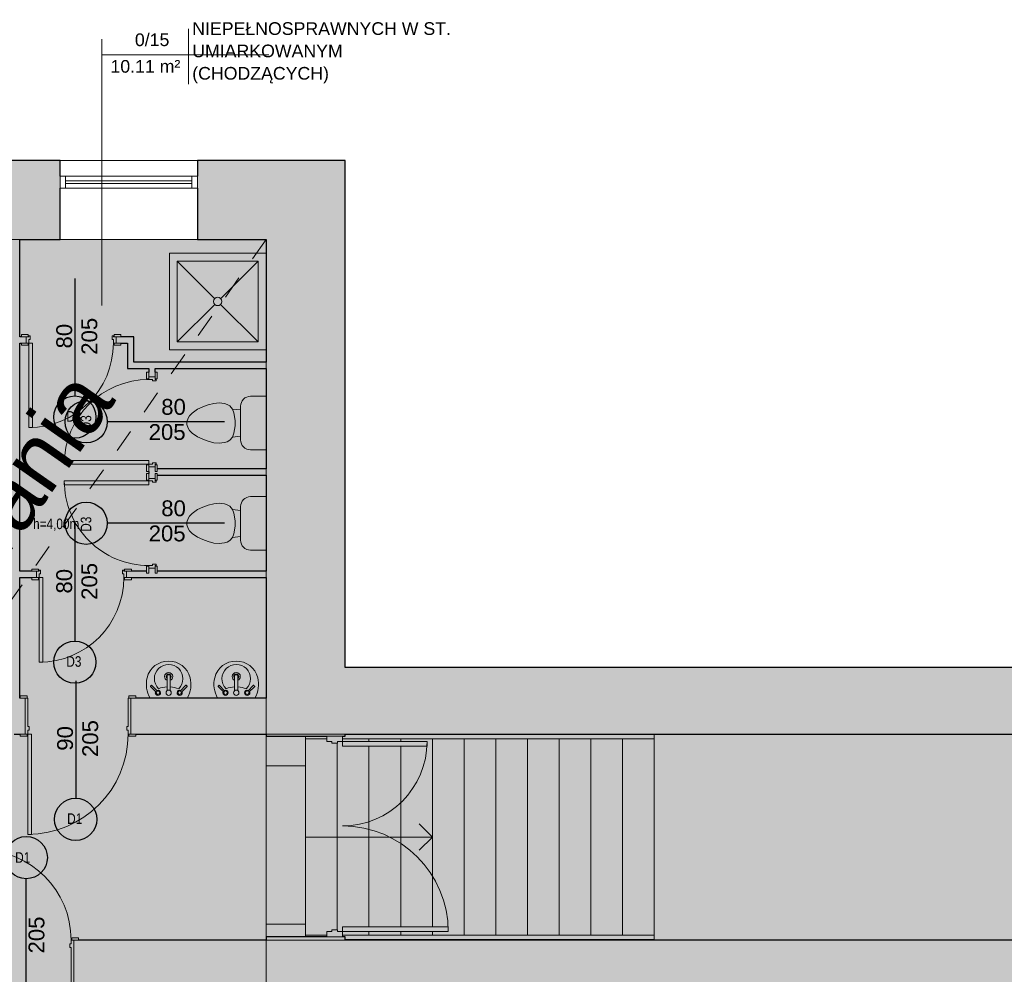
# Model space of a CAD drawing. Header units: centimetres. Extents: x 14504 to 44111, y -18976 to -7683.
# Tile 64 of 141: x 24169 to 25101, y -9556 to -8652. Entities that reach past the tile are written whole.
import ezdxf

# ---------------------------------------------------------------- set-up
doc = ezdxf.new("R2010")
doc.units = ezdxf.units.CM
doc.linetypes.add('Aligning Line 1_8_', pattern=[0.635, 0.3175, -0.3175])
doc.linetypes.add('Ponad', pattern=[0.396875, 0.238125, -0.15875])
for name, color, linetype, lineweight in [('A-AREA', 32, 'Continuous', 9), ('A-AREA-IDEN', 4, 'Continuous', 9), ('A-DETL', 6, 'Continuous', 9), ('A-DETL-GENF', 92, 'Continuous', 9), ('A-DETL-MEDM', 33, 'Continuous', 25), ('A-DETL-THIN', 151, 'Continuous', 9), ('A-DOOR', 31, 'Continuous', 9), ('A-DOOR-FRAM', 31, 'Continuous', 18), ('A-FLOR', 192, 'Continuous', 9), ('A-FLOR-HRAL', 11, 'Continuous', 9), ('A-GLAZ', 151, 'Continuous', 9), ('A-WALL', 4, 'Continuous', 9), ('A-WALL-PATT', 111, 'Continuous', 25), ('G-ANNO-TEXT', 8, 'Continuous', 9), ('I-WALL', 2, 'Continuous', 9), ('P-SANR-FIXT', 6, 'Continuous', 9), ('S-STRS', 31, 'Continuous', 9), ('S-STRS-ANNO', 31, 'Continuous', 9)]:
    doc.layers.add(name, color=color, linetype=linetype, lineweight=lineweight)
doc.styles.add('Arial', font='arial.ttf', dxfattribs={"height": 23.8125})
doc.styles.add('Arial_1', font='arial.ttf', dxfattribs={"height": 12})
doc.styles.add('Arial_3', font='arial.ttf', dxfattribs={"width": 0.8, "height": 18})
doc.styles.add('Arial_5', font='arial.ttf', dxfattribs={"height": 15})

# ---------------------------------------------------------------- blocks, each defined once
blk = doc.blocks.new('Drzwi-wewnętrzne-jednoskrzydłowe-dwupanelowe-drewniane - 900 x 2100mm-327950-3_Poziom parteru')
at = {"layer": 'A-DOOR'}
for p, q in [((-49.635, 28.8175), (-43.135, 28.8175)), ((-49.635, 26.8175), (-49.635, 28.8175)), ((-43.135, 28.8175), (-43.135, 26.8175)), ((43.135, 28.8175), (49.635, 28.8175)), ((43.135, 26.8175), (43.135, 28.8175)), ((49.635, 28.8175), (49.635, 26.8175)), ((-43.135, 26.8175), (-49.635, 26.8175)), ((49.635, 26.8175), (43.135, 26.8175)), ((-49.635, -26.1825), (-43.135, -26.1825)), ((-49.635, -28.1825), (-49.635, -26.1825)), ((-43.135, -26.1825), (-43.135, -28.1825)), ((43.135, -26.1825), (49.635, -26.1825)), ((43.135, -28.1825), (43.135, -26.1825)), ((49.635, -26.1825), (49.635, -28.1825)), ((-43.135, -28.1825), (-49.635, -28.1825)), ((49.635, -28.1825), (43.135, -28.1825))]:
    blk.add_line(p, q, dxfattribs=at)
at = {"layer": 'A-DOOR', "lineweight": 18}
for p, q in [((39, -26.1825), (42.5, -26.1825)), ((39, -111.1825), (39, -26.1825)), ((42.5, -26.1825), (42.5, -111.1825)), ((42.5, -111.1825), (39, -111.1825))]:
    blk.add_line(p, q, dxfattribs=at)
at = {"layer": 'A-DOOR'}
blk.add_arc((42.5, -26.1825), 85, 180, 270, dxfattribs=at)
at = {"layer": 'A-DOOR-FRAM'}
for p, q in [((-45, 26.8175), (-42.5, 26.8175)), ((-45, -26.1825), (-45, 26.8175)), ((-42.5, 26.8175), (-42.5, -19.19)), ((42.5, 26.8175), (45, 26.8175)), ((42.5, -19.19), (42.5, 26.8175)), ((45, 26.8175), (45, -26.1825)), ((-42.5, -26.1825), (-45, -26.1825)), ((-42.5, -19.19), (-41.23, -19.19)), ((-42.5, -22.6825), (-42.5, -26.1825)), ((-41.23, -22.6825), (-42.5, -22.6825)), ((-41.23, -19.19), (-41.23, -22.6825)), ((41.23, -19.19), (42.5, -19.19)), ((41.23, -22.6825), (41.23, -19.19)), ((42.5, -22.6825), (41.23, -22.6825)), ((42.5, -26.1825), (42.5, -22.6825)), ((45, -26.1825), (42.5, -26.1825))]:
    blk.add_line(p, q, dxfattribs=at)
blk = doc.blocks.new('Aluminum_1 szybowe - Okno 130_265 p_85-397814-3_Poziom parteru')
at = {"layer": 'A-GLAZ', "lineweight": 18}
for p, q in [((-132.08, 25.16), (-137.16, 25.16)), ((-137.16, 25.16), (-137.16, 13.73)), ((-132.08, 13.73), (-132.08, 25.16)), ((-12.24, 20.71), (-132.08, 20.71)), ((-132.08, 20.71), (-132.08, 18.17)), ((-7.16, 25.16), (-12.24, 25.16)), ((-12.24, 25.16), (-12.24, 13.73)), ((-12.24, 18.17), (-12.24, 20.71)), ((-7.16, 13.73), (-7.16, 25.16)), ((-137.16, 13.73), (-132.08, 13.73)), ((-132.08, 18.17), (-12.24, 18.17)), ((-12.24, 13.73), (-7.16, 13.73))]:
    blk.add_line(p, q, dxfattribs=at)
at = {"layer": 'A-GLAZ'}
for p, q in [((-132.08, 25.16), (-12.24, 25.16)), ((-12.24, 13.73), (-132.08, 13.73))]:
    blk.add_line(p, q, dxfattribs=at)
blk = doc.blocks.new('wewnetrzne dwupanelowe - 900 x 2100mm-408655-3_Poziom parteru')
at = {"layer": 'A-DOOR', "lineweight": 18}
for p, q in [((47.5, 111.6825), (44, 111.6825)), ((44, 111.6825), (44, 16.6825)), ((47.5, 16.6825), (47.5, 111.6825)), ((44, 16.6825), (47.5, 16.6825))]:
    blk.add_line(p, q, dxfattribs=at)
at = {"layer": 'A-DOOR'}
for p, q in [((-48.135, 18.6825), (-54.635, 18.6825)), ((-54.635, 18.6825), (-54.635, 16.6825)), ((-48.135, 16.6825), (-48.135, 18.6825)), ((54.635, 18.6825), (48.135, 18.6825)), ((48.135, 18.6825), (48.135, 16.6825)), ((54.635, 16.6825), (54.635, 18.6825)), ((-54.635, 16.6825), (-48.135, 16.6825)), ((48.135, 16.6825), (54.635, 16.6825)), ((-48.135, -17.3175), (-54.635, -17.3175)), ((-54.635, -17.3175), (-54.635, -19.3175)), ((-48.135, -19.3175), (-48.135, -17.3175)), ((54.635, -17.3175), (48.135, -17.3175)), ((48.135, -17.3175), (48.135, -19.3175)), ((54.635, -19.3175), (54.635, -17.3175)), ((-54.635, -19.3175), (-48.135, -19.3175)), ((48.135, -19.3175), (54.635, -19.3175))]:
    blk.add_line(p, q, dxfattribs=at)
blk.add_arc((47.5, 16.6825), 95, 90, 180, dxfattribs=at)
at = {"layer": 'A-DOOR-FRAM'}
for p, q in [((-47.5, 16.6825), (-50, 16.6825)), ((-50, 16.6825), (-50, -17.3175)), ((-47.5, 13.1825), (-47.5, 16.6825)), ((-46.23, 13.1825), (-47.5, 13.1825)), ((-47.5, -17.3175), (-47.5, 9.69)), ((-47.5, 9.69), (-46.23, 9.69)), ((-46.23, 9.69), (-46.23, 13.1825)), ((47.5, 13.1825), (46.23, 13.1825)), ((46.23, 13.1825), (46.23, 9.69)), ((46.23, 9.69), (47.5, 9.69)), ((47.5, 16.6825), (47.5, 13.1825)), ((50, 16.6825), (47.5, 16.6825)), ((47.5, 9.69), (47.5, -17.3175)), ((50, -17.3175), (50, 16.6825)), ((-50, -17.3175), (-47.5, -17.3175)), ((47.5, -17.3175), (50, -17.3175))]:
    blk.add_line(p, q, dxfattribs=at)
blk = doc.blocks.new('Typ poręczy górnej - Górna poręcz_wewnętrzny_-448708-3_Poziom parteru')
at = {"layer": 'A-FLOR-HRAL'}
for p, q in [((18213.12, -9386.25), (17920.62, -9386.25)), ((17883.12, -9390.25), (17903.12, -9390.25)), ((17918.12, -9390.25), (18213.12, -9390.25))]:
    blk.add_line(p, q, dxfattribs=at)
at = {"layer": 'A-FLOR-HRAL', "flags": 128}
for points in [[(17883.12, -9388.46), (17883.12, -9388.25), (17883.12, -9388.05)], [(18213.12, -9388.05), (18213.12, -9388.25), (18213.12, -9388.46)]]:
    blk.add_lwpolyline(points, dxfattribs=at)
blk = doc.blocks.new('Typ poręczy górnej - Górna poręcz_wewnętrzny_-V7-3_Poziom parteru')
at = {"layer": 'A-FLOR-HRAL'}
for p, q in [((18213.12, -9386.25), (17920.62, -9386.25)), ((18213.12, -9390.25), (18213.12, -9386.25)), ((17883.12, -9390.25), (17883.12, -9387.71)), ((17903.12, -9390.25), (17883.12, -9390.25)), ((18213.12, -9390.25), (17918.12, -9390.25))]:
    blk.add_line(p, q, dxfattribs=at)
blk = doc.blocks.new('Typ poręczy górnej - Górna poręcz_wewnętrzny_-448719-3_Poziom parteru')
at = {"layer": 'A-FLOR-HRAL'}
for p, q in [((17903.12, -9576.17), (17883.12, -9576.17)), ((18213.12, -9576.17), (17918.12, -9576.17)), ((17920.62, -9580.17), (18213.12, -9580.17))]:
    blk.add_line(p, q, dxfattribs=at)
at = {"layer": 'A-FLOR-HRAL', "flags": 128}
blk.add_lwpolyline([(18213.12, -9577.97), (18213.12, -9578.17), (18213.12, -9578.38)], dxfattribs=at)
blk = doc.blocks.new('Typ poręczy górnej - Górna poręcz_wewnętrzny_-V8-3_Poziom parteru')
at = {"layer": 'A-FLOR-HRAL'}
for p, q in [((17883.12, -9577.71), (17883.12, -9576.17)), ((17903.12, -9576.17), (17883.12, -9576.17)), ((18213.12, -9576.17), (17918.12, -9576.17)), ((18213.12, -9580.17), (17920.62, -9580.17)), ((18213.12, -9580.17), (18213.12, -9576.17))]:
    blk.add_line(p, q, dxfattribs=at)
blk = doc.blocks.new('wewnetrzne dwupanelowe - 800 x 2100mm 2-561707-3_Poziom parteru')
at = {"layer": 'A-DOOR', "lineweight": 18}
for p, q in [((40, 82.68), (36.5, 82.68)), ((36.5, 82.68), (36.5, 2.68)), ((40, 2.68), (40, 82.68)), ((36.5, 2.68), (40, 2.68))]:
    blk.add_line(p, q, dxfattribs=at)
at = {"layer": 'A-DOOR'}
for p, q in [((-40.64, 4.68), (-47.14, 4.68)), ((-47.14, 4.68), (-47.14, 2.68)), ((-47.14, 2.68), (-40.64, 2.68)), ((-40.64, 2.68), (-40.64, 4.68)), ((47.13, 4.68), (40.63, 4.68)), ((40.63, 4.68), (40.63, 2.68)), ((40.63, 2.68), (47.13, 2.68)), ((47.13, 2.68), (47.13, 4.68)), ((-40.64, -3.32), (-47.14, -3.32)), ((-47.14, -3.32), (-47.14, -5.32)), ((-47.14, -5.32), (-40.64, -5.32)), ((-40.64, -5.32), (-40.64, -3.32)), ((47.13, -3.32), (40.63, -3.32)), ((40.63, -3.32), (40.63, -5.32)), ((40.63, -5.32), (47.13, -5.32)), ((47.13, -5.32), (47.13, -3.32))]:
    blk.add_line(p, q, dxfattribs=at)
blk.add_arc((40, 2.68), 80, 90, 180, dxfattribs=at)
at = {"layer": 'A-DOOR-FRAM'}
for p, q in [((-40, 2.68), (-42.5, 2.68)), ((-42.5, 2.68), (-42.5, -3.32)), ((-40, -0.82), (-40, 2.68)), ((40, 2.68), (40, -0.82)), ((42.5, 2.68), (40, 2.68)), ((42.5, -3.32), (42.5, 2.68)), ((-42.5, -3.32), (-40, -3.32)), ((-38.73, -0.82), (-40, -0.82)), ((-40, -3.32), (-40, -4.31)), ((-40, -4.31), (-38.73, -4.31)), ((-38.73, -4.31), (-38.73, -0.82)), ((40, -0.82), (38.73, -0.82)), ((38.73, -0.82), (38.73, -4.31)), ((38.73, -4.31), (40, -4.31)), ((40, -4.31), (40, -3.32)), ((40, -3.32), (42.5, -3.32))]:
    blk.add_line(p, q, dxfattribs=at)
blk = doc.blocks.new('wewnetrzne dwupanelowe - 800 x 2100mm 2-561666-3_Poziom parteru')
at = {"layer": 'A-DOOR'}
for p, q in [((-47.14, 5.32), (-40.64, 5.32)), ((-47.14, 3.32), (-47.14, 5.32)), ((-40.64, 3.32), (-47.14, 3.32)), ((-40.64, 5.32), (-40.64, 3.32)), ((40.63, 5.32), (47.13, 5.32)), ((40.63, 3.32), (40.63, 5.32)), ((47.13, 3.32), (40.63, 3.32)), ((47.13, 5.32), (47.13, 3.32)), ((-47.14, -2.68), (-40.64, -2.68)), ((-47.14, -4.68), (-47.14, -2.68)), ((-40.64, -4.68), (-47.14, -4.68)), ((-40.64, -2.68), (-40.64, -4.68)), ((40.63, -2.68), (47.13, -2.68)), ((40.63, -4.68), (40.63, -2.68)), ((47.13, -4.68), (40.63, -4.68)), ((47.13, -2.68), (47.13, -4.68))]:
    blk.add_line(p, q, dxfattribs=at)
at = {"layer": 'A-DOOR', "lineweight": 18}
for p, q in [((36.5, -2.68), (40, -2.68)), ((36.5, -82.68), (36.5, -2.68)), ((40, -2.68), (40, -82.68)), ((40, -82.68), (36.5, -82.68))]:
    blk.add_line(p, q, dxfattribs=at)
at = {"layer": 'A-DOOR'}
blk.add_arc((40, -2.68), 80, 180, 270, dxfattribs=at)
at = {"layer": 'A-DOOR-FRAM'}
for p, q in [((-42.5, 3.32), (-40, 3.32)), ((-42.5, -2.68), (-42.5, 3.32)), ((-40, 4.31), (-38.73, 4.31)), ((-40, 3.32), (-40, 4.31)), ((-40, 0.82), (-40, -2.68)), ((-38.73, 0.82), (-40, 0.82)), ((-38.73, 4.31), (-38.73, 0.82)), ((38.73, 4.31), (40, 4.31)), ((38.73, 0.82), (38.73, 4.31)), ((40, 0.82), (38.73, 0.82)), ((40, 4.31), (40, 3.32)), ((40, 3.32), (42.5, 3.32)), ((40, -2.68), (40, 0.82)), ((42.5, 3.32), (42.5, -2.68)), ((-40, -2.68), (-42.5, -2.68)), ((42.5, -2.68), (40, -2.68))]:
    blk.add_line(p, q, dxfattribs=at)
blk = doc.blocks.new('Lavabo mural - 05 - 440mm x 350mm-517752-3_Poziom parteru')
at = {"layer": 'P-SANR-FIXT'}
for p, q in [((-1.5, 21.49), (-1.5, 7.07)), ((1.5, 21.49), (1.5, 7.07)), ((-17.19, 11.05), (-11.74, 5.6)), ((-16.1, 12.14), (-10.65, 6.69)), ((16.41, 12.14), (10.96, 6.69)), ((17.5, 11.05), (12.05, 5.6))]:
    blk.add_line(p, q, dxfattribs=at)
for centre, radius, start, end in [((-0.59, 14.51), 20.35, 88.34422, 166.36495), ((0, 18.36), 13.5, 314.94439, 224.53709), ((0.59, 14.51), 20.35, 13.63505, 91.65578), ((5.33, 13.08), 26.44, 166.36495, 209.63505), ((0, 20.36), 3.86, 0, 180), ((0, 20.36), 3.86, 180, 247.11725), ((0, 20.36), 2.35, 0, 180), ((0, 20.36), 2.35, 180, 230.31737), ((0, 20.36), 2.35, 309.6815, 0), ((0, 20.36), 3.86, 292.88218, 0), ((-5.33, 13.08), 26.44, 330.36495, 13.63505), ((-0.16, -16.03), 26.66, 92.89072, 110.80136), ((-0.16, -16.03), 26.66, 68.68012, 86.4394), ((-10.13, 5.07), 2.5, 152.94672, 180), ((-10.13, 5.07), 2.5, 180, 360), ((-10.13, 5.07), 1.7, 161.94044, 180), ((-10.13, 5.07), 1.7, 180, 0), ((-10.13, 5.07), 1.7, 0, 161.94044), ((-10.13, 5.07), 2.5, 360, 117.05328), ((0, 5.07), 2.5, 360, 180), ((0, 5.07), 2.5, 180, 360), ((10.43, 5.07), 2.5, 62.94672, 180), ((10.43, 5.07), 2.5, 180, 0), ((10.43, 5.07), 1.7, 360, 180), ((10.43, 5.07), 1.7, 180, 360), ((10.43, 5.07), 2.5, 0, 27.05328)]:
    blk.add_arc(centre, radius, start, end, dxfattribs=at)
for centre, major_axis, ratio, start_param, end_param in [((0, 21.49), (1.5, 0), 0.428525, 0, 3.141593), ((-16.65, 11.59), (0.545, 0.545), 0.274309, 0, 3.141593), ((16.95, 11.59), (-0.545, 0.545), 0.274309, 3.141593, 6.283185)]:
    blk.add_ellipse(centre, major_axis=major_axis, ratio=ratio, start_param=start_param, end_param=end_param, dxfattribs=at)
blk = doc.blocks.new('Kabina prysznicowa - 2D - Kabina prysznicowa - 2D-V11-3_Poziom parteru')
at = {"layer": 'P-SANR-FIXT'}
for p, q in [((0, 0), (0, 91.5)), ((0, 91.5), (91.5, 91.5)), ((7.5, 84), (42.86, 48.64)), ((7.5, 7.5), (7.5, 84)), ((7.5, 84), (84, 84)), ((84, 84), (48.64, 48.64)), ((84, 84), (84, 7.5)), ((42.99, 42.99), (7.5, 7.5)), ((48.51, 42.99), (84, 7.5)), ((91.5, 0), (0, 0)), ((84, 7.5), (7.5, 7.5))]:
    blk.add_line(p, q, dxfattribs=at)
for start, end in [(360, 180), (180, 360)]:
    blk.add_arc((45.75, 45.75), 4, start, end, dxfattribs=at)
blk = doc.blocks.new('Muszla klozetowa domowa - 3D - Muszla klozetowa domowa - 3D-336748-3_Poziom parteru')
at = {"layer": 'P-SANR-FIXT'}
for p, q in [((-25.34, 29.84), (-25.34, 44.47)), ((25.34, 44.47), (25.34, 29.84)), ((15.87, 20.38), (-15.88, 20.38)), ((-12.35, 20.38), (-13.23, 12.7)), ((12.35, 20.38), (13.23, 12.7)), ((-16.26, 10.16), (-17.7, 7.62)), ((-13.23, 12.7), (-16.26, 10.16)), ((-9.74, 13.97), (-13.23, 12.7)), ((-2.54, 15.24), (-9.74, 13.97)), ((2.54, 15.24), (-2.54, 15.24)), ((9.74, 13.97), (2.54, 15.24)), ((13.23, 12.7), (9.74, 13.97)), ((16.26, 10.16), (13.23, 12.7)), ((17.7, 7.62), (16.26, 10.16)), ((-18.83, 2.53), (-19.05, 0)), ((-19.05, 0), (-18.61, -5.06)), ((-18.38, 5.08), (-18.83, 2.53)), ((-17.7, 7.62), (-18.38, 5.08)), ((18.38, 5.08), (17.7, 7.62)), ((18.83, 2.53), (18.38, 5.08)), ((18.61, -5.06), (19.05, 0)), ((19.05, 0), (18.83, 2.53)), ((-18.61, -5.06), (-17.24, -10.16)), ((17.24, -10.16), (18.61, -5.06)), ((-17.24, -10.16), (-15.39, -15.24)), ((-15.39, -15.24), (-13.02, -20.32)), ((13.02, -20.32), (15.39, -15.24)), ((15.39, -15.24), (17.24, -10.16)), ((-13.02, -20.32), (-9.5, -25.4)), ((-9.5, -25.4), (-6.96, -27.94)), ((-6.96, -27.94), (-4.76, -29.21)), ((4.76, -29.21), (6.96, -27.94)), ((6.96, -27.94), (9.5, -25.4)), ((9.5, -25.4), (13.02, -20.32)), ((-4.76, -29.21), (-1.27, -30.48)), ((-1.27, -30.48), (1.27, -30.48)), ((1.27, -30.48), (4.76, -29.21))]:
    blk.add_line(p, q, dxfattribs=at)
for centre, start, end in [((-15.88, 29.84), 180, 270), ((15.87, 29.84), 270, 360)]:
    blk.add_arc(centre, 9.46, start, end, dxfattribs=at)
blk = doc.blocks.new('Drzwi-korytarz-niesymetryczne-wpuszczane - Drzwi dwuskrzydłowe 1800 x 2100mm-575883-3_Poziom parteru')
at = {"layer": 'A-DOOR', "lineweight": 18}
for p, q in [((-85.5, -35.635), (-90, -35.635)), ((-90, -35.635), (-90, -135.635)), ((-85.5, -135.635), (-85.5, -35.635)), ((85.5, -35.635), (90, -35.635)), ((85.5, -115.635), (85.5, -35.635)), ((90, -35.635), (90, -115.635)), ((90, -115.635), (85.5, -115.635)), ((-90, -135.635), (-85.5, -135.635))]:
    blk.add_line(p, q, dxfattribs=at)
at = {"layer": 'A-DOOR'}
for centre, radius, start, end in [((-90, -35.635), 100, 270, 360), ((90, -35.635), 80, 180, 270)]:
    blk.add_arc(centre, radius, start, end, dxfattribs=at)
at = {"layer": 'A-DOOR-FRAM'}
for p, q in [((-95, -20.635), (-90, -20.635)), ((-95, -35.635), (-95, -20.635)), ((-90, -20.635), (-90, -25.55625)), ((-90, -25.55625), (-88.4125, -25.55625)), ((-88.4125, -25.55625), (-88.4125, -30.65875)), ((88.4125, -25.55625), (90, -25.55625)), ((88.4125, -30.65875), (88.4125, -25.55625)), ((90, -20.635), (95, -20.635)), ((90, -25.55625), (90, -20.635)), ((95, -20.635), (95, -35.635)), ((-90, -35.635), (-95, -35.635)), ((-90, -30.65875), (-90, -35.635)), ((-88.4125, -30.65875), (-90, -30.65875)), ((90, -30.65875), (88.4125, -30.65875)), ((90, -35.635), (90, -30.65875)), ((95, -35.635), (90, -35.635))]:
    blk.add_line(p, q, dxfattribs=at)
blk = doc.blocks.new('Etyk_pom_1_mala - Etyk_pom_1_mala-219433-3_Poziom parteru')
at = {"layer": 'A-AREA-IDEN'}
for p, q in [((-0.0958, 0.1444), (-0.0958, -0.3781)), ((-0.9154, -0.1015), (0.6661, -0.1015))]:
    blk.add_line(p, q, dxfattribs=at)

msp = doc.modelspace()

# ---------------------------------------------------------------- hatches: boundary and pattern name
at = {"layer": 'A-DETL-GENF', "transparency": 33554508}
h = msp.add_hatch(color=9, dxfattribs=at)
h.paths.add_polyline_path([(23885.01, -10283.4), (23925.01, -10283.4), (23925.01, -9576.62), (24130.01, -9576.62), (24130.01, -9523.62), (23730.01, -9523.62), (23730.01, -9576.62), (23885.01, -9576.62), (23885.01, -10152.57)])
h.paths.add_polyline_path([(23455.23, -9576.62), (23640.01, -9576.62), (23640.01, -9523.62), (23397.01, -9523.62), (23397.01, -9576.62)])
h.paths.add_polyline_path([(24335.45, -9576.62), (24402.01, -9576.62), (24402.01, -9523.62), (24220.01, -9523.62), (24220.01, -9576.62), (24274.01, -9576.62)])
h.paths.add_polyline_path([(24335.45, -9328.62), (24402.01, -9328.62), (24402.01, -9294.62), (24274.01, -9294.62), (24274.01, -9328.62), (24278.65, -9328.62)])
h.paths.add_polyline_path([(24159.01, -9328.62), (24174.01, -9328.62), (24174.01, -9294.62), (24169.01, -9294.62), (24169.01, -9180.62), (24184.88, -9180.62), (24184.88, -9174.62), (24169.01, -9174.62), (24169.01, -8958.62), (24175.01, -8958.62), (24175.01, -8952.62), (24169.01, -8952.62), (24169.01, -8860.62), (24163.01, -8860.62), (24163.01, -8952.62), (24157.01, -8952.62), (24157.01, -8958.62), (24163.01, -8958.62), (24163.01, -9174.62), (24147.15, -9174.62), (24147.15, -9180.62), (24163.01, -9180.62), (24163.12, -9292.62), (24163.65, -9292.62), (24163.65, -9294.62), (24159.01, -9294.62), (24159.01, -9325.12)])
h.paths.add_polyline_path([(23925.01, -9328.62), (24059.01, -9328.62), (24059.01, -9294.62), (23925.01, -9294.62), (23925.01, -9180.62), (24062.15, -9180.62), (24062.15, -9174.62), (24043.01, -9174.62), (24043.01, -9176.26), (24041.01, -9176.26), (24041.01, -9171.62), (24035.01, -9171.62), (24035.01, -9176.26), (24033.01, -9176.26), (24033.01, -9174.62), (23925.01, -9174.62), (23925.01, -9083.62), (24033.01, -9083.62), (24033.01, -9081.99), (24035.01, -9081.99), (24035.01, -9086.62), (24041.01, -9086.62), (24041.01, -9075.62), (24035.01, -9075.62), (24035.01, -9080.26), (24033.01, -9080.26), (24033.01, -9077.62), (23925.01, -9077.62), (23925.01, -8982.62), (24035.01, -8982.62), (24035.01, -8990.62), (24041.01, -8990.62), (24041.01, -8982.62), (24061.01, -8982.62), (24061.01, -8958.62), (24072.01, -8958.62), (24072.01, -8952.62), (24055.01, -8952.62), (24055.01, -8976.62), (23925.01, -8976.62), (23925.01, -8860.62), (23875.01, -8860.62), (23875.01, -9294.62), (23830.01, -9294.62), (23830.01, -9328.62), (23875.01, -9328.62)])
h.paths.add_polyline_path([(23719.3, -9328.62), (23740.01, -9328.62), (23740.01, -9294.62), (23695.01, -9294.62), (23695.01, -8860.62), (23685.01, -8860.62), (23685.01, -9294.62), (23610.01, -9294.62), (23610.01, -9328.62), (23631.28, -9328.62)])
h.paths.add_polyline_path([(23397.01, -9328.62), (23520.01, -9328.6), (23520.01, -9294.62), (23397.01, -9294.62)])
h.paths.add_polyline_path([(24335.45, -9180.62), (24402.01, -9180.62), (24402.01, -9174.62), (24299.01, -9174.74), (24299.01, -9176.26), (24297.01, -9176.26), (24297.01, -9171.62), (24291.01, -9171.62), (24291.01, -9176.26), (24289.01, -9176.26), (24289.01, -9174.62), (24269.88, -9174.62), (24269.88, -9180.62), (24307.64, -9180.62)])
h.paths.add_polyline_path([(24297.01, -9086.62), (24297.01, -9081.99), (24299.01, -9081.99), (24299.01, -9083.62), (24402.01, -9083.62), (24402.01, -9077.62), (24299.01, -9077.62), (24299.01, -9080.26), (24297.01, -9080.26), (24297.01, -9075.62), (24291.01, -9075.62), (24291.01, -9086.62), (24294.51, -9086.62)])
h.paths.add_polyline_path([(24294.51, -8990.62), (24297.01, -8990.62), (24297.01, -8982.62), (24402.01, -8982.62), (24402.01, -8976.62), (24277.01, -8976.62), (24277.01, -8952.62), (24260.01, -8952.62), (24260.01, -8958.62), (24271.01, -8958.62), (24271.01, -8982.62), (24291.01, -8982.62), (24291.01, -8990.62)])
for points in [[(23885.01, -10283.4), (23885.01, -9576.62), (23730.01, -9576.62), (23730.01, -9523.62), (24130.01, -9523.62), (24130.01, -9576.62), (23925.01, -9576.62), (23925.01, -10283.4), (24402.01, -10283.4), (24402.01, -9576.62), (24220.01, -9576.62), (24220.01, -9523.62), (24402.01, -9523.62), (24402.01, -9328.62), (24274.01, -9328.62), (24274.01, -9294.62), (24402.01, -9294.62), (24402.01, -9180.62), (24269.88, -9180.62), (24269.88, -9174.62), (24289.01, -9174.62), (24289.01, -9176.26), (24291.01, -9176.26), (24291.01, -9171.62), (24297.01, -9171.62), (24297.01, -9176.26), (24299.01, -9176.26), (24299.01, -9174.62), (24402.01, -9174.62), (24402.01, -9083.62), (24299.01, -9083.62), (24299.01, -9081.99), (24297.01, -9081.99), (24297.01, -9086.62), (24291.01, -9086.62), (24291.01, -9075.62), (24297.01, -9075.62), (24297.01, -9080.26), (24299.01, -9080.26), (24299.01, -9077.62), (24402.01, -9077.62), (24402.01, -8982.62), (24297.01, -8982.62), (24297.01, -8990.62), (24291.01, -8990.62), (24291.01, -8982.62), (24271.01, -8982.62), (24271.01, -8958.62), (24260.01, -8958.62), (24260.01, -8952.62), (24277.01, -8952.62), (24277.01, -8976.62), (24402.01, -8976.62), (24402.01, -8860.62), (24169.01, -8860.62), (24169.01, -8952.62), (24175.01, -8952.62), (24175.01, -8958.62), (24169.01, -8958.62), (24169.01, -9174.62), (24184.88, -9174.62), (24184.88, -9180.62), (24169.01, -9180.62), (24169.01, -9294.62), (24174.01, -9294.62), (24174.01, -9328.62), (24159.01, -9328.62), (24159.01, -9294.62), (24163.65, -9294.62), (24163.65, -9292.62), (24163.01, -9292.62), (24163.01, -9180.62), (24147.15, -9180.62), (24147.15, -9174.62), (24163.01, -9174.62), (24163.01, -8958.62), (24157.01, -8958.62), (24157.01, -8952.62), (24163.01, -8952.62), (24163.01, -8860.62), (23925.01, -8860.62), (23925.01, -8976.62), (24055.01, -8976.62), (24055.01, -8952.62), (24072.01, -8952.62), (24072.01, -8958.62), (24061.01, -8958.62), (24061.01, -8982.62), (24041.01, -8982.62), (24041.01, -8990.62), (24035.01, -8990.62), (24035.01, -8982.62), (23925.01, -8982.62), (23925.01, -9077.62), (24033.01, -9077.62), (24033.01, -9080.26), (24035.01, -9080.26), (24035.01, -9075.62), (24041.01, -9075.62), (24041.01, -9086.62), (24035.01, -9086.62), (24035.01, -9081.99), (24033.01, -9081.99), (24033.01, -9083.62), (23925.01, -9083.62), (23925.01, -9174.62), (24033.01, -9174.73), (24033.01, -9176.26), (24035.01, -9176.26), (24035.01, -9171.62), (24041.01, -9171.62), (24041.01, -9176.26), (24043.01, -9176.26), (24043.01, -9174.62), (24062.15, -9174.62), (24062.15, -9180.62), (23925.01, -9180.62), (23925.01, -9294.62), (24059.01, -9294.62), (24059.01, -9328.62), (23830.01, -9328.62), (23830.01, -9294.62), (23875.01, -9294.62), (23875.01, -8860.62), (23695.01, -8860.62), (23695.01, -9294.62), (23740.01, -9294.62), (23740.01, -9328.62), (23610.01, -9328.62), (23610.01, -9294.62), (23685.01, -9294.62), (23685.01, -8860.62), (23397.01, -8860.62), (23397.01, -9294.62), (23520.01, -9294.62), (23520.01, -9328.62), (23397.01, -9328.62), (23397.01, -9523.62), (23640.01, -9523.62), (23640.01, -9576.62), (23397.01, -9576.62), (23397.01, -10283.4), (23835.47, -10283.4)], [(26005.01, -9523.62), (26005.01, -9471.12), (26017.01, -9471.12), (26017.01, -9381.12), (26005.01, -9381.12), (26005.01, -9328.62), (24477.01, -9328.62), (24477.01, -9330.62), (24402.01, -9330.62), (24402.01, -9520.62), (24477.01, -9520.62), (24477.01, -9523.62), (25837.64, -9523.62)]]:
    msp.add_hatch(color=9, dxfattribs=at).paths.add_polyline_path(points)
h = msp.add_hatch(color=9, dxfattribs=at)
h.paths.add_polyline_path([(24469.51, -9523.62), (24477.01, -9523.62), (24477.01, -9520.62), (24402.01, -9520.62), (24402.01, -9523.62), (24467.49, -9523.62)])
h.paths.add_polyline_path([(24467.49, -9330.62), (24477.01, -9330.62), (24477.01, -9328.62), (24402.01, -9328.62), (24402.01, -9330.62), (24464.44, -9330.62)])
at = {"layer": 'A-WALL-PATT', "lineweight": 9, "transparency": 33554610}
h = msp.add_hatch(color=256, dxfattribs=at)
h.paths.add_polyline_path([(24477.01, -8860.62), (24477.01, -8785.62), (24337.01, -8785.62), (24337.01, -8860.62), (24402.01, -8860.62)])
h.paths.add_polyline_path([(24163.01, -8860.62), (24207.01, -8860.62), (24207.01, -8785.62), (24150.01, -8785.62), (24150.01, -8860.62), (24159.41, -8860.62)])
h.paths.add_polyline_path([(24020.01, -8860.62), (24020.01, -8785.62), (23853.01, -8785.62), (23853.01, -8860.62), (23983.37, -8860.62)])
h.paths.add_polyline_path([(23685.01, -8860.62), (23723.01, -8860.62), (23723.01, -8785.62), (23645.01, -8785.62), (23645.01, -8860.62)])
h.paths.add_polyline_path([(23497.01, -8860.62), (23515.01, -8860.62), (23515.01, -8785.62), (23497.01, -8785.62), (23497.01, -8842.24)])
h = msp.add_hatch(color=256, dxfattribs=at)
h.paths.add_polyline_path([(24402.01, -10283.4), (24477.01, -10283.4), (24477.01, -9523.62), (24402.01, -9523.62), (24402.01, -10152.57)])
h.paths.add_polyline_path([(24439.51, -9328.62), (24477.01, -9328.62), (24477.01, -8860.62), (24402.01, -8860.62), (24402.01, -9328.62), (24423.48, -9328.62)])
for points in [[(24863.59, -9328.62), (25437.01, -9328.62), (25437.01, -9265.62), (24477.01, -9265.62), (24477.01, -9328.62), (24687.54, -9328.62)], [(25567.76, -9576.62), (25672.01, -9576.62), (25672.01, -9523.62), (24477.01, -9523.62), (24477.01, -9576.62), (24863.59, -9576.62)]]:
    msp.add_hatch(color=256, dxfattribs=at).paths.add_polyline_path(points)

# ---------------------------------------------------------------- linework, layer by layer
at = {"layer": 'A-AREA'}
msp.add_line((24439.51, -9508.62), (24439.51, -9358.62), dxfattribs=at)
at = {"layer": 'A-AREA-IDEN'}
msp.add_line((24246.54, -8922.95), (24246.54, -8671), dxfattribs=at)
at = {"layer": 'A-DETL', "linetype": 'Aligning Line 1_8_', "ltscale": 70}
msp.add_line((24402.01, -8860.62), (23397.01, -10283.4), dxfattribs=at)
at = {"layer": 'A-DETL-MEDM'}
for p, q in [((24221.01, -8897.62), (24221.01, -9008.62)), ((24362.74, -9033.12), (24251.74, -9033.12)), ((24221.01, -9129.62), (24221.01, -9240.62)), ((24362.74, -9129.12), (24251.74, -9129.12)), ((24221.83, -9278.39), (24221.83, -9389.39)), ((24175.01, -9576.62), (24175.01, -9465.62))]:
    msp.add_line(p, q, dxfattribs=at)
for centre in [(24221.01, -9028.62), (24231.74, -9033.12), (24231.74, -9129.12), (24221.01, -9260.62), (24221.83, -9409.39), (24175.01, -9445.62)]:
    msp.add_circle(centre, 20, dxfattribs=at)
at = {"layer": 'A-DETL-THIN'}
for p, q in [((24402.01, -8860.62), (23397.01, -8860.62)), ((24402.01, -10283.4), (24402.01, -8860.62)), ((26005.01, -9328.62), (24402.01, -9328.62)), ((24402.01, -9328.62), (24402.01, -9523.62)), ((24402.01, -9523.62), (26005.01, -9523.62))]:
    msp.add_line(p, q, dxfattribs=at)
at = {"layer": 'A-FLOR'}
for p, q in [((24402.01, -9358.62), (24402.01, -9330.62)), ((24439.51, -9358.62), (24402.01, -9358.62)), ((24439.51, -9508.62), (24439.51, -9358.62)), ((24402.01, -9520.62), (24402.01, -9508.62)), ((24402.01, -9508.62), (24439.51, -9508.62))]:
    msp.add_line(p, q, dxfattribs=at)
at = {"layer": 'A-WALL', "lineweight": 25}
for p, q in [((24207.01, -8785.62), (24150.01, -8785.62)), ((24207.01, -8800.62), (24207.01, -8785.62)), ((24477.01, -8785.62), (24337.01, -8785.62)), ((24337.01, -8785.62), (24337.01, -8800.62)), ((24477.01, -9265.62), (24477.01, -8785.62)), ((24207.01, -8860.62), (24207.01, -8812.05)), ((24337.01, -8812.05), (24337.01, -8860.62)), ((24169.01, -8860.62), (24207.01, -8860.62)), ((24169.01, -8952.62), (24169.01, -8860.62)), ((24337.01, -8860.62), (24402.01, -8860.62)), ((24402.01, -8860.62), (24402.01, -8976.62)), ((24170.38, -8952.62), (24169.01, -8952.62)), ((24277.01, -8952.62), (24264.65, -8952.62)), ((24277.01, -8976.62), (24277.01, -8952.62)), ((24169.01, -9174.62), (24169.01, -8958.62)), ((24169.01, -8958.62), (24170.38, -8958.62)), ((24264.65, -8958.62), (24271.01, -8958.62)), ((24271.01, -8958.62), (24271.01, -8982.62)), ((24402.01, -8976.62), (24277.01, -8976.62)), ((24271.01, -8982.62), (24291.01, -8982.62)), ((24291.01, -8982.62), (24291.01, -8985.99)), ((24297.01, -8982.62), (24402.01, -8982.62)), ((24297.01, -8985.99), (24297.01, -8982.62)), ((24402.01, -8982.62), (24402.01, -9077.62)), ((24402.01, -9077.62), (24299.01, -9077.62)), ((24291.01, -9080.26), (24291.01, -9081.99)), ((24299.01, -9083.62), (24402.01, -9083.62)), ((24402.01, -9083.62), (24402.01, -9174.62)), ((24180.24, -9174.62), (24169.01, -9174.62)), ((24169.01, -9294.62), (24169.01, -9180.62)), ((24169.01, -9180.62), (24180.24, -9180.62)), ((24289.01, -9174.62), (24274.51, -9174.62)), ((24274.51, -9180.62), (24402.01, -9180.62)), ((24402.01, -9174.62), (24299.01, -9174.62)), ((24402.01, -9180.62), (24402.01, -9294.62)), ((25387.01, -9265.62), (24477.01, -9265.62)), ((24169.38, -9294.62), (24169.01, -9294.62)), ((24402.01, -9294.62), (24278.65, -9294.62)), ((24163.65, -9328.62), (24169.38, -9328.62)), ((24278.65, -9328.62), (24402.01, -9328.62)), ((24402.01, -9328.62), (24402.01, -9330.62)), ((24402.01, -9330.62), (24459.51, -9330.62)), ((24474.51, -9330.62), (24477.01, -9330.62)), ((24477.01, -9330.62), (24477.01, -9328.62)), ((24477.01, -9328.62), (25860.38, -9328.62)), ((24402.01, -9520.62), (24402.01, -9523.62)), ((24459.51, -9520.62), (24402.01, -9520.62)), ((24477.01, -9520.62), (24474.51, -9520.62)), ((24477.01, -9523.62), (24477.01, -9520.62))]:
    msp.add_line(p, q, dxfattribs=at)
at = {"layer": 'A-WALL'}
for p, q in [((24207.01, -8785.62), (24337.01, -8785.62)), ((24337.01, -8860.62), (24207.01, -8860.62))]:
    msp.add_line(p, q, dxfattribs=at)
at = {"layer": 'I-WALL', "lineweight": 25}
for p, q in [((24402.01, -9523.62), (24224.65, -9523.62)), ((25672.01, -9523.62), (24477.01, -9523.62))]:
    msp.add_line(p, q, dxfattribs=at)
at = {"layer": 'S-STRS', "linetype": 'Ponad'}
for p, q in [((24499.51, -9329.16), (24499.51, -9328.62)), ((24529.51, -9329.16), (24529.51, -9328.62)), ((24559.51, -9329.16), (24559.51, -9328.62)), ((24589.51, -9329.16), (24589.51, -9328.62)), ((24619.51, -9329.16), (24619.51, -9328.62)), ((24649.51, -9329.16), (24649.51, -9328.62)), ((24679.51, -9329.16), (24679.51, -9328.62)), ((24709.51, -9329.16), (24709.51, -9328.62)), ((24739.51, -9329.16), (24739.51, -9328.62)), ((24769.51, -9329.16), (24769.51, -9328.62)), ((24469.51, -9514.03), (24469.51, -9337.21)), ((24499.51, -9335.62), (24499.51, -9333.16)), ((24499.51, -9511.12), (24499.51, -9340.12)), ((24529.51, -9335.62), (24529.51, -9333.16)), ((24529.51, -9511.12), (24529.51, -9340.12)), ((24559.51, -9511.12), (24559.51, -9333.16)), ((24589.51, -9519.08), (24589.51, -9333.16)), ((24619.51, -9519.08), (24619.51, -9333.16)), ((24649.51, -9519.08), (24649.51, -9333.16)), ((24679.51, -9519.08), (24679.51, -9333.16)), ((24709.51, -9519.08), (24709.51, -9333.16)), ((24739.51, -9519.08), (24739.51, -9333.16)), ((24769.51, -9519.08), (24769.51, -9333.16)), ((24499.51, -9519.08), (24499.51, -9515.62)), ((24529.51, -9519.08), (24529.51, -9515.62)), ((24559.51, -9519.08), (24559.51, -9515.62)), ((24499.51, -9523.62), (24499.51, -9523.08)), ((24529.51, -9523.62), (24529.51, -9523.08)), ((24559.51, -9523.62), (24559.51, -9523.08)), ((24589.51, -9523.62), (24589.51, -9523.08)), ((24619.51, -9523.62), (24619.51, -9523.08)), ((24649.51, -9523.62), (24649.51, -9523.08)), ((24679.51, -9523.62), (24679.51, -9523.08)), ((24709.51, -9523.62), (24709.51, -9523.08)), ((24739.51, -9523.62), (24739.51, -9523.08)), ((24769.51, -9523.62), (24769.51, -9523.08))]:
    msp.add_line(p, q, dxfattribs=at)
at = {"layer": 'S-STRS'}
for p, q in [((24499.51, -9329.16), (24499.51, -9328.62)), ((24529.51, -9329.16), (24529.51, -9328.62)), ((24559.51, -9329.16), (24559.51, -9328.62)), ((24589.51, -9329.16), (24589.51, -9328.62)), ((24619.51, -9329.16), (24619.51, -9328.62)), ((24649.51, -9329.16), (24649.51, -9328.62)), ((24679.51, -9329.16), (24679.51, -9328.62)), ((24709.51, -9329.16), (24709.51, -9328.62)), ((24739.51, -9329.16), (24739.51, -9328.62)), ((24769.51, -9329.16), (24769.51, -9328.62)), ((24439.51, -9519.08), (24439.51, -9333.16)), ((24469.51, -9514.03), (24469.51, -9337.21)), ((24499.51, -9335.62), (24499.51, -9333.16)), ((24499.51, -9511.12), (24499.51, -9340.12)), ((24529.51, -9335.62), (24529.51, -9333.16)), ((24529.51, -9511.12), (24529.51, -9340.12)), ((24559.51, -9511.12), (24559.51, -9333.16)), ((24589.51, -9519.08), (24589.51, -9333.16)), ((24619.51, -9519.08), (24619.51, -9333.16)), ((24649.51, -9519.08), (24649.51, -9333.16)), ((24679.51, -9519.08), (24679.51, -9333.16)), ((24709.51, -9519.08), (24709.51, -9333.16)), ((24739.51, -9519.08), (24739.51, -9333.16)), ((24769.51, -9519.08), (24769.51, -9333.16)), ((24499.51, -9519.08), (24499.51, -9515.62)), ((24529.51, -9519.08), (24529.51, -9515.62)), ((24559.51, -9519.08), (24559.51, -9515.62)), ((24499.51, -9523.62), (24499.51, -9523.08)), ((24529.51, -9523.62), (24529.51, -9523.08)), ((24559.51, -9523.62), (24559.51, -9523.08)), ((24589.51, -9523.62), (24589.51, -9523.08)), ((24619.51, -9523.62), (24619.51, -9523.08)), ((24649.51, -9523.62), (24649.51, -9523.08)), ((24679.51, -9523.62), (24679.51, -9523.08)), ((24709.51, -9523.62), (24709.51, -9523.08)), ((24739.51, -9523.62), (24739.51, -9523.08)), ((24769.51, -9523.62), (24769.51, -9523.08))]:
    msp.add_line(p, q, dxfattribs=at)
at = {"layer": 'S-STRS-ANNO'}
for p, q in [((24559.51, -9426.12), (24547.01, -9413.62)), ((24469.51, -9426.12), (24439.51, -9426.12)), ((24499.51, -9426.12), (24469.51, -9426.12)), ((24529.51, -9426.12), (24499.51, -9426.12)), ((24559.51, -9426.12), (24529.51, -9426.12)), ((24559.51, -9426.12), (24547.01, -9438.62))]:
    msp.add_line(p, q, dxfattribs=at)

# ---------------------------------------------------------------- block references
at = {"layer": 'A-AREA-IDEN', "xscale": 99.99999999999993, "yscale": 99.99999999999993, "zscale": 99.99999999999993}
msp.add_blockref('Etyk_pom_1_mala - Etyk_pom_1_mala-219433-3_Poziom parteru', (24338.08, -8675.66), dxfattribs=at)
at = {"layer": 'A-DOOR'}
for name, p, rotation in [('wewnetrzne dwupanelowe - 800 x 2100mm 2-561707-3_Poziom parteru', (24217.51, -8955.94), 180), ('wewnetrzne dwupanelowe - 800 x 2100mm 2-561666-3_Poziom parteru', (24293.7, -9033.12), 270.0000000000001), ('wewnetrzne dwupanelowe - 800 x 2100mm 2-561707-3_Poziom parteru', (24293.7, -9129.12), 90.0000000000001), ('wewnetrzne dwupanelowe - 800 x 2100mm 2-561707-3_Poziom parteru', (24227.38, -9177.94), 180), ('wewnetrzne dwupanelowe - 900 x 2100mm-408655-3_Poziom parteru', (24224.01, -9311.94), 180), ('Drzwi-korytarz-niesymetryczne-wpuszczane - Drzwi dwuskrzydłowe 1800 x 2100mm-575883-3_Poziom parteru', (24438.88, -9425.62), 89.99999999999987), ('Drzwi-wewnętrzne-jednoskrzydłowe-dwupanelowe-drewniane - 900 x 2100mm-327950-3_Poziom parteru', (24175.01, -9549.8), 180)]:
    msp.add_blockref(name, p, dxfattribs=dict(at, rotation=rotation))
at = {"layer": 'A-FLOR-HRAL'}
for name in ['Typ poręczy górnej - Górna poręcz_wewnętrzny_-448708-3_Poziom parteru', 'Typ poręczy górnej - Górna poręcz_wewnętrzny_-V7-3_Poziom parteru', 'Typ poręczy górnej - Górna poręcz_wewnętrzny_-448719-3_Poziom parteru', 'Typ poręczy górnej - Górna poręcz_wewnętrzny_-V8-3_Poziom parteru']:
    msp.add_blockref(name, (6556.39, 57.09), dxfattribs=at)
at = {"layer": 'A-GLAZ'}
msp.add_blockref('Aluminum_1 szybowe - Okno 130_265 p_85-397814-3_Poziom parteru', (24344.17, -8825.78), dxfattribs=at)
at = {"layer": 'P-SANR-FIXT'}
for name, p in [('Kabina prysznicowa - 2D - Kabina prysznicowa - 2D-V11-3_Poziom parteru', (24310.51, -8964.93)), ('Lavabo mural - 05 - 440mm x 350mm-517752-3_Poziom parteru', (24309.84, -9294.62)), ('Lavabo mural - 05 - 440mm x 350mm-517752-3_Poziom parteru', (24373.84, -9294.62))]:
    msp.add_blockref(name, p, dxfattribs=at)
at = {"layer": 'P-SANR-FIXT', "rotation": 270.0000000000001}
for p in [(24357.55, -9034.28), (24357.55, -9129.28)]:
    msp.add_blockref('Muszla klozetowa domowa - 3D - Muszla klozetowa domowa - 3D-336748-3_Poziom parteru', p, dxfattribs=at)

# ---------------------------------------------------------------- texts
at = {"layer": 'A-AREA-IDEN', "char_height": 12, "attachment_point": 1, "style": 'Arial'}
for s, insert, width in [('NIEPEŁNOSPRAWNYCH W ST.', (24332.17, -8654.9), 319.0716), ('0/15', (24277.89, -8665.49), 42.4894), ('UMIARKOWANYM', (24332.17, -8676.07), 186.7932), ('10.11 m²', (24254.76, -8690.66), 85.7806), ('(CHODZĄCYCH)', (24332.17, -8697.24), 168.3544)]:
    msp.add_mtext(s, dxfattribs=dict(at, insert=insert, width=width))
at = {"layer": 'G-ANNO-TEXT', "attachment_point": 1}
for s, insert, char_height, width, rotation, style in [('205', (24227.24, -8969.64), 15, 43.2911, 90, 'Arial_1'), ('80', (24203.43, -8963.68), 15, 28.8607, 90, 'Arial_1'), ('Obszar poza zakresem opracowania', (23431.89, -10093.19), 60, 1664.3032, 55.04302, 'Arial_5'), ('D3', (24226.62, -9041.17), 10, 21.6456, 90, 'Arial_3'), ('D3', (24226.62, -9137.17), 10, 21.6456, 90, 'Arial_3'), ('205', (24227.24, -9201.64), 15, 43.2911, 90, 'Arial_1'), ('80', (24203.43, -9195.68), 15, 28.8607, 90, 'Arial_1'), ('205', (24228.06, -9350.41), 15, 43.2911, 90, 'Arial_1'), ('90', (24204.25, -9344.45), 15, 28.8607, 90, 'Arial_1'), ('205', (24177.18, -9536.35), 15, 43.2911, 90, 'Arial_1')]:
    msp.add_mtext(s, dxfattribs=dict(at, insert=insert, char_height=char_height, width=width, rotation=rotation, style=style))
for s, insert, char_height, width, style in [('80', (24302.83, -9011.47), 15, 28.8607, 'Arial_1'), ('D3', (24212.97, -9022.98), 10, 21.6456, 'Arial_3'), ('205', (24290.93, -9035.28), 15, 43.2911, 'Arial_1'), ('80', (24302.83, -9107.47), 15, 28.8607, 'Arial_1'), ('h=4,00m', (24181.47, -9124.73), 10, 64.9367, 'Arial_3'), ('205', (24290.93, -9131.28), 15, 43.2911, 'Arial_1'), ('D3', (24212.97, -9254.98), 10, 21.6456, 'Arial_3'), ('D1', (24213.78, -9403.75), 10, 21.6456, 'Arial_3'), ('D1', (24164.56, -9440.5), 10, 21.6456, 'Arial_3')]:
    msp.add_mtext(s, dxfattribs=dict(at, insert=insert, char_height=char_height, width=width, style=style))

doc.saveas('drawing.dxf')
